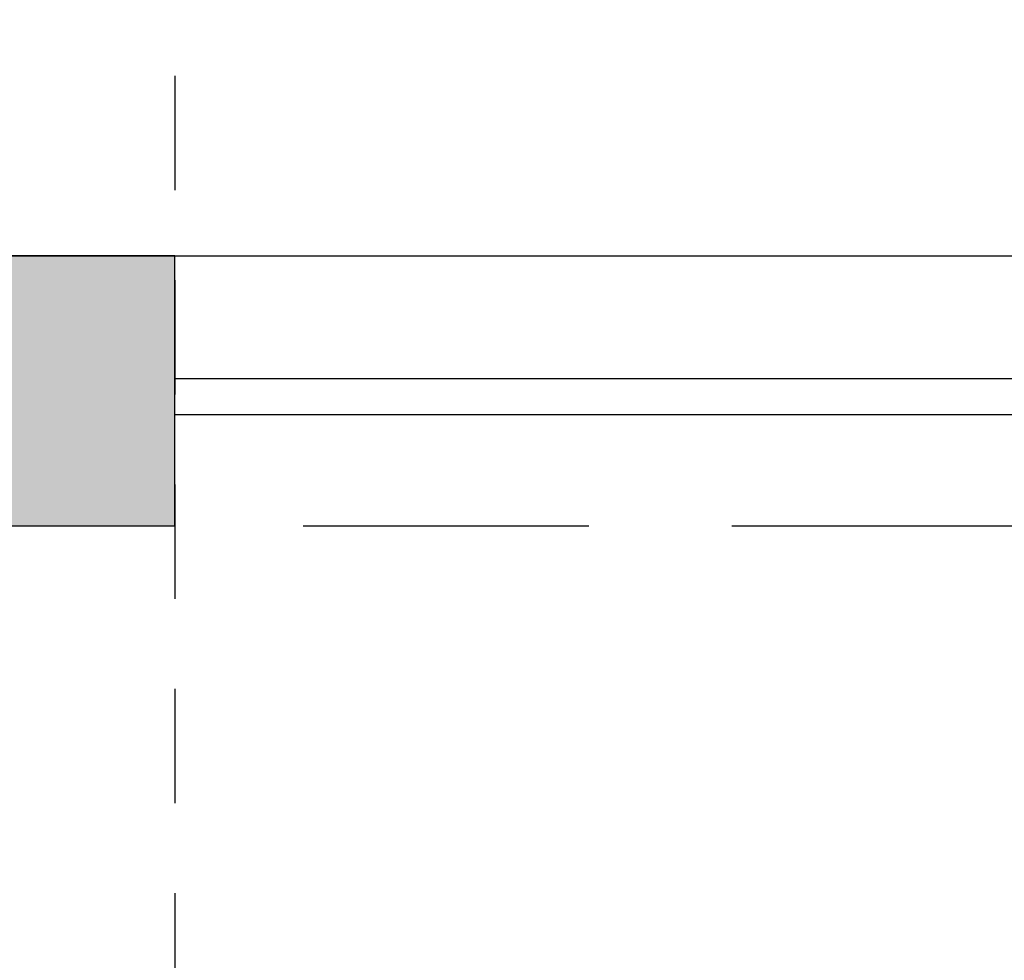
# Model space of a CAD drawing. Header units: metres. Extents: x -5 to 93, y -48 to 79.
# Tile 55 of 91: x 74.7 to 75.8, y 17.22 to 18.26. Entities that reach past the tile are written whole.
import ezdxf

# ---------------------------------------------------------------- set-up
doc = ezdxf.new("R2010")
doc.units = ezdxf.units.M
doc.header["$LTSCALE"] = 0.05
doc.linetypes.add('VERDECKT', pattern=[9.525, 6.35, -3.175])
doc.linetypes.add('VERDECKT2', pattern=[4.7625, 3.175, -1.5875])
for name, color, linetype in [('A_Ansicht', 2, 'Continuous'), ('A_Schnitt', 1, 'Continuous'), ('A_Schraffur', 9, 'Continuous'), ('A_Treppe', 5, 'Continuous'), ('A_Unsichtbar', 7, 'VERDECKT'), ('A_Unsichtbar-über', 253, 'VERDECKT')]:
    doc.layers.add(name, color=color, linetype=linetype)

msp = doc.modelspace()

# ---------------------------------------------------------------- hatches: boundary and pattern name
at = {"layer": 'A_Schraffur'}
h = msp.add_hatch(dxfattribs=at)
h.set_pattern_fill('ANSI33', color=256, scale=0.025, style=0)
h.set_pattern_definition([(45, (60.51569, 1.5344), (-0.1122532, 0.1122532), []), (45, (60.62794, 1.5344), (-0.1122532, 0.1122532), [0.079375, -0.0396875])])
h.paths.add_polyline_path([(70.8643, 17.9995), (70.8643, 17.7595), (71.1043, 17.7595), (71.1043, 17.9995)])
h.paths.add_polyline_path([(74.4743, 17.9995), (74.4743, 17.6995), (74.8743, 17.6995), (74.8743, 17.9995)])
h.paths.add_polyline_path([(78.2443, 17.9995), (78.2443, 17.6995), (78.6443, 17.6995), (78.6443, 17.9995)])
h.paths.add_polyline_path([(82.7843, 17.9995), (82.7843, 17.6995), (83.1843, 17.6995), (83.1843, 17.9995)])
h.paths.add_polyline_path([(87.7643, 18.2095), (87.5243, 18.2095), (87.5243, 17.2695), (87.7643, 17.2695), (87.7643, 17.3595)])
h.paths.add_polyline_path([(87.5243, 19.2695), (87.7643, 19.2695), (87.7643, 19.3595), (87.7643, 20.7095), (87.5243, 20.7095)])
h.paths.add_polyline_path([(87.7643, 16.2095), (87.5243, 16.2095), (87.5243, 14.7695), (87.7643, 14.7695), (87.7643, 14.8595)])

# ---------------------------------------------------------------- linework, layer by layer
at = {"layer": 'A_Ansicht'}
msp.add_line((71.1043, 17.9995), (87.5243, 17.9995), dxfattribs=at)
at = {"layer": 'A_Schnitt'}
msp.add_lwpolyline([(74.4743, 17.6995), (74.8743, 17.6995), (74.8743, 17.9995), (74.4743, 17.9995)], close=True, dxfattribs=at)
at = {"layer": 'A_Treppe'}
for points in [[(74.8743, 17.8632), (76.0723, 17.8632), (76.0723, 17.8632), (77.6756, 17.8632), (77.6756, 17.8632), (78.2443, 17.8632)], [(74.8743, 17.8232), (76.0323, 17.8232), (76.0323, 17.8232), (77.7156, 17.8232), (77.7156, 17.8232), (78.2443, 17.8232)]]:
    msp.add_lwpolyline(points, dxfattribs=at)
at = {"layer": 'A_Unsichtbar'}
msp.add_line((66.4443, 17.6995), (87.5243, 17.6995), dxfattribs=at)
at = {"layer": 'A_Unsichtbar-über', "linetype": 'VERDECKT2', "ltscale": 0.8}
msp.add_line((74.8743, 27.2795), (74.8743, 8.1995), dxfattribs=at)

doc.saveas('drawing.dxf')
